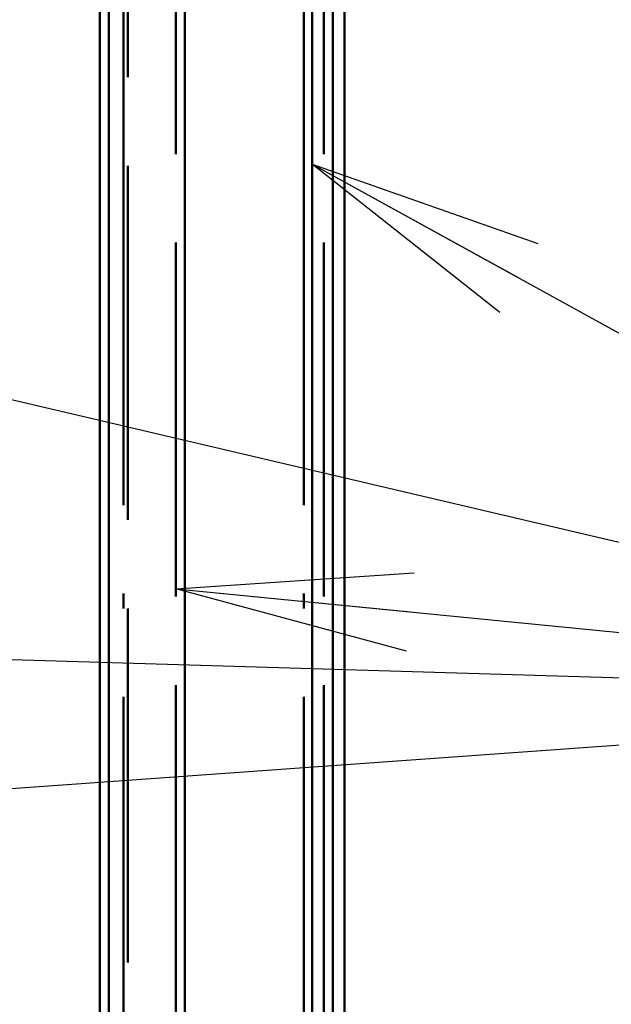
# Paper-space layout 'Layout1' of a CAD drawing. Extents: x -2 to 1033, y -36 to 596.
# Tile 162 of 256: x 377.49 to 382.51, y 424.28 to 432.62. Entities that reach past the tile are written whole.
import ezdxf

# ---------------------------------------------------------------- set-up
doc = ezdxf.new("R2010")
doc.units = 0
doc.linetypes.add('ACAD_ISO02W100', pattern=[15, 12, -3])
doc.linetypes.add('ACAD_ISO04W100', pattern=[30.5, 24, -3, 0.5, -3])
for name, color, linetype, lineweight in [('SS_POPIS_PROFILU', 13, 'CONTINUOUS', 25), ('SS_ZEBRIK KOŠ', 75, 'CONTINUOUS', 50), ('SS_ZEBRIKY', 24, 'CONTINUOUS', 50)]:
    doc.layers.add(name, color=color, linetype=linetype, lineweight=lineweight)

psp = doc.layouts.get("Layout1")

# ---------------------------------------------------------------- linework, layer by layer
at = {"layer": 'SS_POPIS_PROFILU', "color": 0, "linetype": 'ByBlock'}
for p, q in [((381.5623, 430.1432), (379.9707, 431.3995)), ((379.9707, 431.3995), (381.8837, 430.7273)), ((379.9707, 431.3995), (381.723, 430.4353)), ((378.8126, 427.8009), (380.8356, 427.9368)), ((380.7704, 427.2734), (378.8126, 427.8009)), ((378.8126, 427.8009), (380.803, 427.6051))]:
    psp.add_line(p, q, dxfattribs=at)
at = {"layer": 'SS_POPIS_PROFILU', "color": 13}
for points in [[(365.8683, 432.1145), (388.1864, 426.8788), (399.4245, 426.8788)], [(379.9707, 431.3995), (388.1864, 426.8788), (399.4245, 426.8788)], [(378.8126, 427.8009), (388.1864, 426.8788), (399.4245, 426.8788)], [(372.5063, 427.3477), (388.1864, 426.8788), (399.4245, 426.8788)], [(367.2001, 425.3761), (388.1864, 426.8788), (399.4245, 426.8788)]]:
    psp.add_lwpolyline(points, dxfattribs=at)
at = {"layer": 'SS_ZEBRIK KOŠ', "color": 1, "linetype": 'Continuous', "ltscale": 0.25}
for p, q in [((378.1698, 546.985), (378.1698, 420.885)), ((378.2464, 420.885), (378.2464, 546.985)), ((378.8892, 420.885), (378.8892, 546.985)), ((380.2429, 420.885), (380.2429, 546.985)), ((379.9707, 452.285), (379.9707, 421.885)), ((380.1444, 452.285), (380.1444, 421.885))]:
    psp.add_line(p, q, dxfattribs=at)
at = {"layer": 'SS_ZEBRIK KOŠ', "color": 7, "linetype": 'ACAD_ISO04W100', "ltscale": 0.25}
for p, q in [((378.3686, 420.885), (378.3686, 546.985)), ((379.9, 420.885), (379.9, 546.985))]:
    psp.add_line(p, q, dxfattribs=at)
at = {"layer": 'SS_ZEBRIK KOŠ', "color": 3, "linetype": 'ACAD_ISO02W100', "ltscale": 0.25}
for p, q in [((378.8126, 546.985), (378.8126, 420.885)), ((380.0692, 546.985), (380.0692, 420.885))]:
    psp.add_line(p, q, dxfattribs=at)
at = {"layer": 'SS_ZEBRIKY', "color": 3, "linetype": 'ACAD_ISO02W100', "ltscale": 0.25}
psp.add_line((378.4063, 420.885), (378.4063, 524.985), dxfattribs=at)

doc.saveas('drawing.dxf')
